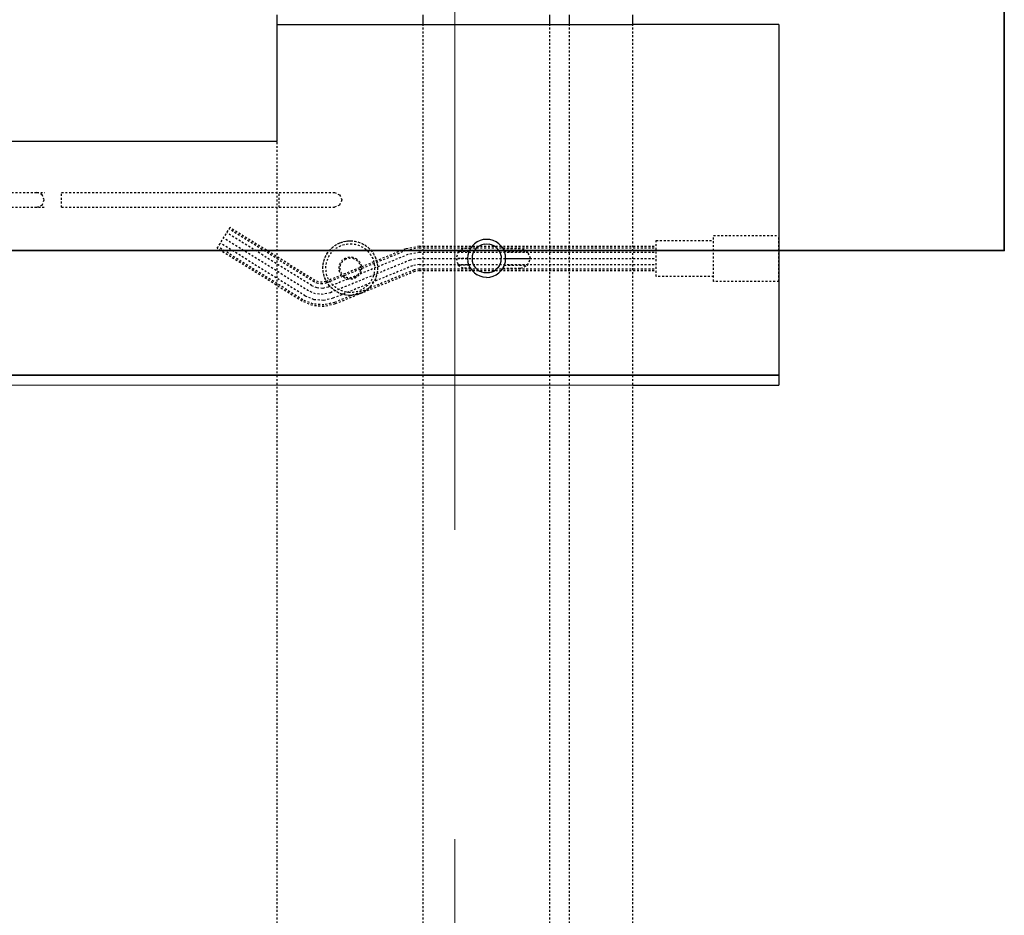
# Model space of a CAD drawing. Header units: millimetres. Extents: x 6071355 to 6728188, y -31956 to 56387.
# Tile 50 of 59: x 6095330 to 6096340, y 49004 to 49923. Entities that reach past the tile are written whole.
import ezdxf

# ---------------------------------------------------------------- set-up
doc = ezdxf.new("R2010")
doc.units = ezdxf.units.MM
doc.header["$MEASUREMENT"] = 0
doc.linetypes.add('DXK_LINE_DOT2', pattern=[3.9198, 1.9599, -1.9599])
doc.linetypes.add('Grid Line', pattern=[2222.5, 1270, -317.5, 317.5, -317.5])
doc.layers.add('ELEMENTY', color=7, linetype='Continuous')
doc.layers.add('M_ŁAWY', color=3, linetype='Continuous', lineweight=35)
doc.layers.add('Standard 1350-A_01-RZUT PARTERU LUSTRO2_28_Nowe_MODO_A1_osie-1_Nr_pióra__7_Nr_pióra__7_Nr_pióra__7', color=7, linetype='Continuous', lineweight=18)

# ---------------------------------------------------------------- blocks, each defined once
blk = doc.blocks.new('Part-86624973-72605 - 1482')
at = {"layer": 'ELEMENTY', "color": 2, "linetype": 'Continuous'}
for p, q in [((6535.1, 26512.5), (6535.1, 26662.5)), ((6895.1, 26512.5), (6895.1, 26662.5)), ((6535.1, 26512.5), (6895.1, 26512.5))]:
    blk.add_line(p, q, dxfattribs=at)
blk = doc.blocks.new('Part-86624973-72604 - 1482')
at = {"layer": 'ELEMENTY', "color": 2, "linetype": 'Continuous'}
for p, q in [((6655.1, 27027.5), (6535.1, 27027.5)), ((6535.1, 27027.5), (6535.1, 26662.5))]:
    blk.add_line(p, q, dxfattribs=at)
blk = doc.blocks.new('Part-86624973-72592 - 1482')
at = {"layer": 'ELEMENTY', "color": 2, "linetype": 'Continuous'}
blk.add_line((6535.1, 27027.5), (6525.1, 27027.5), dxfattribs=at)
at = {"layer": 'ELEMENTY', "color": 1, "linetype": 'DXK_LINE_DOT2'}
blk.add_line((9335.1, 27027.5), (6535.1, 27027.5), dxfattribs=at)
for start, end in [(337.5, 157.5), (157.5, 337.5)]:
    blk.add_arc((6785.1, 26952.5), 28, start, end, dxfattribs=at)
blk = doc.blocks.new('Part-86624973-72593 - 1482')
at = {"layer": 'ELEMENTY', "color": 2, "linetype": 'Continuous'}
for p, q in [((6535.1, 26727.5), (6525.1, 26727.5)), ((6535.1, 26662.5), (6525.1, 26662.5))]:
    blk.add_line(p, q, dxfattribs=at)
at = {"layer": 'ELEMENTY', "color": 1, "linetype": 'DXK_LINE_DOT2'}
for p, q in [((9335.1, 26727.5), (6535.1, 26727.5)), ((9335.1, 26662.5), (6535.1, 26662.5))]:
    blk.add_line(p, q, dxfattribs=at)
blk = doc.blocks.new('Part-86624973-72595 - 1482')
at = {"layer": 'ELEMENTY', "color": 2, "linetype": 'Continuous'}
for p, q in [((6535.1, 26877.5), (6525.1, 26877.5)), ((6535.1, 26747.5), (6525.1, 26747.5))]:
    blk.add_line(p, q, dxfattribs=at)
at = {"layer": 'ELEMENTY', "color": 1, "linetype": 'DXK_LINE_DOT2'}
for p, q in [((9335.1, 26877.5), (6535.1, 26877.5)), ((9335.1, 26747.5), (6535.1, 26747.5))]:
    blk.add_line(p, q, dxfattribs=at)
blk = doc.blocks.new('Part-86624973-72603 - 1482')
at = {"layer": 'ELEMENTY', "color": 2, "linetype": 'Continuous'}
for p, q in [((6655.1, 27027.5), (6655.1, 28512.5)), ((6895.1, 26662.5), (6895.1, 28512.5))]:
    blk.add_line(p, q, dxfattribs=at)
blk = doc.blocks.new('Part-86624973-72611 - 1482')
at = {"layer": 'ELEMENTY', "color": 2, "linetype": 'Continuous'}
for p, q in [((6895.1, 28512.5), (6895.1, 26512.5)), ((6904.6, 28512.5), (6905.1, 26662.5)), ((6905.1, 26662.5), (6905.1, 26512.5)), ((6895.1, 26512.5), (6905.1, 26512.5))]:
    blk.add_line(p, q, dxfattribs=at)
blk = doc.blocks.new('Part-86624973-72659 - 1482')
at = {"layer": 'ELEMENTY', "color": 2, "linetype": 'Continuous'}
for p, q in [((6535.1, 26747.5), (6525.1, 26747.5)), ((6535.1, 26727.5), (6525.1, 26727.5))]:
    blk.add_line(p, q, dxfattribs=at)
at = {"layer": 'ELEMENTY', "color": 1, "linetype": 'DXK_LINE_DOT2'}
for p, q in [((9335.1, 26747.5), (6535.1, 26747.5)), ((9335.1, 26727.5), (6535.1, 26727.5))]:
    blk.add_line(p, q, dxfattribs=at)
blk = doc.blocks.new('Part-86624973-72773 - 1482')
at = {"layer": 'ELEMENTY', "color": 1, "linetype": 'DXK_LINE_DOT2'}
for p, q in [((6765.1, 26836.5), (6768.1, 26841.7)), ((6768.1, 26841.7), (6775.1, 26843.8)), ((6768.1, 26830.6), (6768.1, 26841.7)), ((6775.1, 26832), (6775.1, 26843.8)), ((6775.1, 26843.8), (6782.2, 26841.7)), ((6782.2, 26830.6), (6782.2, 26841.7)), ((6782.2, 26841.7), (6785.1, 26836.5)), ((6765.1, 26829.2), (6765.1, 26836.5)), ((6785.1, 26829.2), (6785.1, 26836.5)), ((6765.1, 26795.8), (6765.1, 26777.5)), ((6768.1, 26794.4), (6768.1, 26770.4)), ((6775.1, 26793), (6775.1, 26767.5)), ((6782.2, 26794.4), (6782.2, 26770.4)), ((6785.1, 26795.8), (6785.1, 26777.5)), ((6768.1, 26770.4), (6765.1, 26777.5)), ((6785.1, 26777.5), (6782.2, 26770.4)), ((6775.1, 26767.5), (6768.1, 26770.4)), ((6782.2, 26770.4), (6775.1, 26767.5))]:
    blk.add_line(p, q, dxfattribs=at)
at = {"layer": 'ELEMENTY', "color": 2, "linetype": 'Continuous'}
for p, q in [((6768.5, 26830.8), (6771.8, 26831.7)), ((6771.8, 26831.7), (6775.1, 26832)), ((6775.1, 26832), (6778.5, 26831.7)), ((6781.8, 26830.8), (6778.5, 26831.7)), ((6756.8, 26819.2), (6758.3, 26822.3)), ((6758.3, 26822.3), (6760.2, 26825)), ((6760.2, 26825), (6762.6, 26827.4)), ((6763.7, 26822.2), (6762.2, 26820)), ((6762.6, 26827.4), (6765.4, 26829.4)), ((6765.5, 26824), (6763.7, 26822.2)), ((6765.4, 26829.4), (6768.5, 26830.8)), ((6765.5, 26824), (6767.6, 26825.5)), ((6767.6, 26825.5), (6770, 26826.6)), ((6770, 26826.6), (6772.5, 26827.3)), ((6772.5, 26827.3), (6775.1, 26827.5)), ((6775.1, 26827.5), (6777.8, 26827.3)), ((6777.8, 26827.3), (6780.3, 26826.6)), ((6780.3, 26826.6), (6782.6, 26825.5)), ((6784.9, 26829.4), (6781.8, 26830.8)), ((6782.6, 26825.5), (6784.8, 26824)), ((6784.8, 26824), (6786.6, 26822.2)), ((6784.9, 26829.4), (6787.7, 26827.4)), ((6786.6, 26822.2), (6788.1, 26820)), ((6787.7, 26827.4), (6790.1, 26825)), ((6790.1, 26825), (6792, 26822.3)), ((6793.5, 26819.2), (6792, 26822.3)), ((6755.6, 26812.5), (6755.9, 26815.9)), ((6755.9, 26809.1), (6755.6, 26812.5)), ((6755.9, 26815.9), (6756.8, 26819.2)), ((6760.4, 26815.1), (6760.1, 26812.5)), ((6760.1, 26812.5), (6760.4, 26809.9)), ((6760.4, 26815.1), (6761.1, 26817.6)), ((6761.1, 26817.6), (6762.2, 26820)), ((6789.2, 26817.6), (6788.1, 26820)), ((6789.9, 26815.1), (6789.2, 26817.6)), ((6790.1, 26812.5), (6789.9, 26815.1)), ((6789.9, 26809.9), (6790.1, 26812.5)), ((6794.4, 26815.9), (6793.5, 26819.2)), ((6794.6, 26812.5), (6794.4, 26815.9)), ((6794.6, 26812.5), (6794.4, 26809.1)), ((6756.8, 26805.8), (6755.9, 26809.1)), ((6758.3, 26802.8), (6756.8, 26805.8)), ((6760.2, 26800), (6758.3, 26802.8)), ((6761.1, 26807.4), (6760.4, 26809.9)), ((6762.2, 26805), (6761.1, 26807.4)), ((6763.7, 26802.9), (6762.2, 26805)), ((6765.5, 26801), (6763.7, 26802.9)), ((6767.6, 26799.5), (6765.5, 26801)), ((6782.6, 26799.5), (6784.8, 26801)), ((6784.8, 26801), (6786.6, 26802.9)), ((6788.1, 26805), (6786.6, 26802.9)), ((6789.2, 26807.4), (6788.1, 26805)), ((6789.2, 26807.4), (6789.9, 26809.9)), ((6792, 26802.8), (6790.1, 26800)), ((6793.5, 26805.8), (6792, 26802.8)), ((6794.4, 26809.1), (6793.5, 26805.8)), ((6762.6, 26797.6), (6760.2, 26800)), ((6762.6, 26797.6), (6765.4, 26795.6)), ((6765.4, 26795.6), (6768.5, 26794.2)), ((6770, 26798.4), (6767.6, 26799.5)), ((6771.8, 26793.3), (6768.5, 26794.2)), ((6772.5, 26797.7), (6770, 26798.4)), ((6775.1, 26793), (6771.8, 26793.3)), ((6772.5, 26797.7), (6775.1, 26797.5)), ((6777.8, 26797.7), (6775.1, 26797.5)), ((6778.5, 26793.3), (6775.1, 26793)), ((6780.3, 26798.4), (6777.8, 26797.7)), ((6781.8, 26794.2), (6778.5, 26793.3)), ((6782.6, 26799.5), (6780.3, 26798.4)), ((6784.9, 26795.6), (6781.8, 26794.2)), ((6784.9, 26795.6), (6787.7, 26797.6)), ((6790.1, 26800), (6787.7, 26797.6))]:
    blk.add_line(p, q, dxfattribs=at)
blk = doc.blocks.new('Part-86624973-72687 - 1482')
at = {"layer": 'ELEMENTY', "color": 1, "linetype": 'DXK_LINE_DOT2'}
for radius, start, end in [(28, 0, 180), (25, 0, 180), (28, 180, 0), (25, 180, 0)]:
    blk.add_arc((6785.1, 26952.5), radius, start, end, dxfattribs=at)
blk = doc.blocks.new('Part-86624973-72770 - 1482')
at = {"layer": 'ELEMENTY', "color": 1, "linetype": 'DXK_LINE_DOT2'}
for p, q in [((6764.8, 27089.1), (6743.5, 27075.9)), ((6813.7, 26998.7), (6759.5, 27085.8)), ((6817.6, 27001.1), (6763.3, 27088.2)), ((6819, 27002), (6764.8, 27089.1)), ((6797.8, 26988.7), (6743.5, 27075.9)), ((6799.2, 26989.6), (6745, 27076.8)), ((6803.1, 26992.1), (6748.8, 27079.2)), ((6808.4, 26995.4), (6754.2, 27082.5)), ((6811.5, 26988.1), (6808.4, 26995.4)), ((6817.5, 26989.6), (6813.7, 26998.7)), ((6822, 26990.7), (6817.6, 27001.1)), ((6823.6, 26991.1), (6819, 27002)), ((6799.3, 26985.1), (6797.8, 26988.7)), ((6800.9, 26985.5), (6799.2, 26989.6)), ((6799.6, 26981.2), (6799.3, 26985.1)), ((6801.3, 26981.1), (6800.9, 26985.5)), ((6805.4, 26986.6), (6803.1, 26992.1)), ((6805.9, 26980.8), (6805.4, 26986.6)), ((6812.1, 26980.3), (6811.5, 26988.1)), ((6818.3, 26979.9), (6817.5, 26989.6)), ((6822.9, 26979.5), (6822, 26990.7)), ((6824.6, 26979.4), (6823.6, 26991.1)), ((6765.4, 26895.8), (6798.8, 26977.4)), ((6767, 26895.1), (6800.3, 26976.8)), ((6771.2, 26893.4), (6804.5, 26975.1)), ((6798.8, 26977.4), (6799.6, 26981.2)), ((6800.3, 26976.8), (6801.3, 26981.1)), ((6804.5, 26975.1), (6805.9, 26980.8)), ((6810.3, 26972.7), (6812.1, 26980.3)), ((6816.1, 26970.3), (6818.3, 26979.9)), ((6820.3, 26968.6), (6822.9, 26979.5)), ((6821.9, 26968), (6824.6, 26979.4)), ((6777, 26891.1), (6810.3, 26972.7)), ((6782.8, 26888.7), (6816.1, 26970.3)), ((6787, 26887), (6820.3, 26968.6)), ((6788.6, 26886.3), (6821.9, 26968)), ((6762.7, 26881.6), (6765.4, 26895.8)), ((6764.3, 26881.6), (6767, 26895.1)), ((6768.9, 26881.6), (6771.2, 26893.4)), ((6775.2, 26881.6), (6777, 26891.1)), ((6781.4, 26881.6), (6782.8, 26888.7)), ((6786, 26881.6), (6787, 26887)), ((6787.7, 26881.6), (6788.6, 26886.3)), ((6762.7, 26881.6), (6762.7, 26638.5)), ((6764.3, 26881.6), (6764.3, 26638.5)), ((6768.9, 26881.6), (6768.9, 26638.5)), ((6775.2, 26881.6), (6775.2, 26638.5)), ((6781.4, 26881.6), (6781.4, 26638.5)), ((6786, 26881.6), (6786, 26638.5)), ((6787.7, 26881.6), (6787.7, 26638.5)), ((6793.7, 26638.5), (6756.7, 26638.5)), ((6756.7, 26638.5), (6756.7, 26579.5)), ((6793.7, 26579.5), (6793.7, 26638.5)), ((6798.7, 26579.5), (6751.7, 26579.5)), ((6751.7, 26579.5), (6751.7, 26512.5)), ((6798.7, 26512.5), (6798.7, 26579.5)), ((6798.7, 26512.5), (6751.7, 26512.5))]:
    blk.add_line(p, q, dxfattribs=at)
blk = doc.blocks.new('Part-86624973-72778 - 1482')
at = {"layer": 'ELEMENTY', "color": 1, "linetype": 'DXK_LINE_DOT2'}
for radius, start, end in [(11.5, 30, 210), (10.4, 330, 150), (10.4, 150, 330), (11.5, 210, 30)]:
    blk.add_arc((6785.1, 26952.5), radius, start, end, dxfattribs=at)
blk = doc.blocks.new('Part-86624973-72780 - 1482')
at = {"layer": 'ELEMENTY', "color": 1, "linetype": 'DXK_LINE_DOT2'}
for p, q in [((6722.7, 27566.5), (6707.5, 27566.5)), ((6707.5, 27566.5), (6707.5, 27274.1)), ((6722.7, 27566.5), (6722.7, 27266.1)), ((6722.7, 27316.5), (6707.5, 27316.5)), ((6709.8, 27268.7), (6707.5, 27274.1)), ((6707.5, 27274.1), (6707.5, 27266.1)), ((6715.1, 27266.5), (6709.8, 27268.7)), ((6720.5, 27268.7), (6715.1, 27266.5)), ((6722.7, 27274.1), (6720.5, 27268.7)), ((6722.7, 27248.8), (6707.5, 27248.8)), ((6707.5, 27248.8), (6707.5, 26968.7)), ((6722.7, 27248.8), (6722.7, 26968.7)), ((6722.7, 27025.4), (6707.5, 27025.4)), ((6707.5, 26968.7), (6709.8, 26963.4)), ((6709.8, 26963.4), (6715.1, 26961.2)), ((6715.1, 26961.2), (6720.5, 26963.4)), ((6720.5, 26963.4), (6722.7, 26968.7))]:
    blk.add_line(p, q, dxfattribs=at)

msp = doc.modelspace()

# ---------------------------------------------------------------- linework, layer by layer
at = {"layer": 'M_ŁAWY', "color": 4}
msp.add_lwpolyline([(6096340.205, 51786.279), (6094239.877, 51786.279), (6094239.877, 49685.951), (6096340.205, 49685.951), (6096340.205, 51786.279)], dxfattribs=at)
at = {"layer": 'Standard 1350-A_01-RZUT PARTERU LUSTRO2_28_Nowe_MODO_A1_osie-1_Nr_pióra__7_Nr_pióra__7_Nr_pióra__7', "color": 7, "linetype": 'Grid Line', "lineweight": 18}
msp.add_line((6095776.364, 55114.428), (6095776.364, -31556.201), dxfattribs=at)

# ---------------------------------------------------------------- block references
at = {"xscale": -1, "rotation": 89.99999999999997}
for name in ['Part-86624973-72593 - 1482', 'Part-86624973-72592 - 1482', 'Part-86624973-72595 - 1482', 'Part-86624973-72659 - 1482', 'Part-86624973-72604 - 1482', 'Part-86624973-72605 - 1482', 'Part-86624973-72603 - 1482', 'Part-86624973-72780 - 1482', 'Part-86624973-72770 - 1482', 'Part-86624973-72687 - 1482', 'Part-86624973-72773 - 1482', 'Part-86624973-72778 - 1482', 'Part-86624973-72611 - 1482']:
    msp.add_blockref(name, (6122621.38, 56452.981), dxfattribs=at)

doc.saveas('drawing.dxf')
